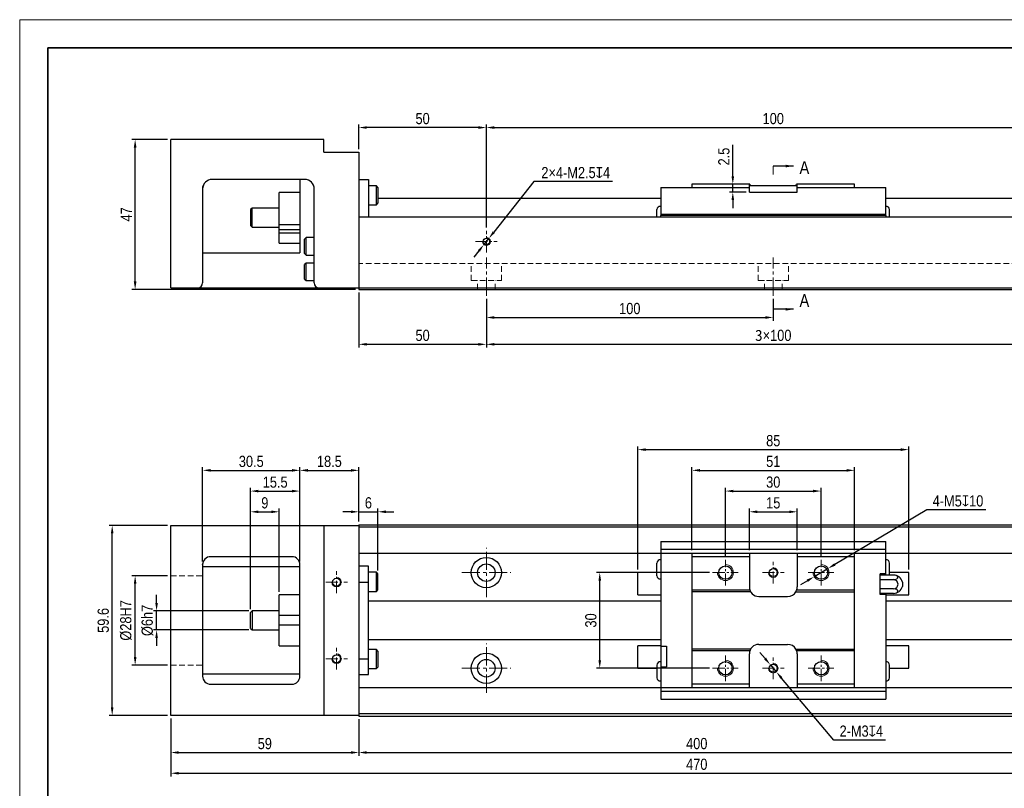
# Model space of a CAD drawing. Header units: millimetres. Extents: x 100 to 3612, y -424 to 856.
# Tile 26 of 45: x 1891 to 2200, y -293 to -52. Entities that reach past the tile are written whole.
import ezdxf

# ---------------------------------------------------------------- set-up
doc = ezdxf.new("R2010")
doc.units = ezdxf.units.MM
doc.linetypes.add('CENTER2', pattern=[28.575, 19.05, -3.175, 3.175, -3.175])
doc.linetypes.add('DASHED', pattern=[19.05, 12.7, -6.35])
doc.layers.get('Defpoints').update_dxf_attribs({"lineweight": 13})
for name, color, linetype, lineweight in [('小粗', 7, 'Continuous', 25), ('标注', 3, 'Continuous', 13), ('点划线', 1, 'CENTER2', 13), ('粗线', 7, 'Continuous', 35), ('细线', 7, 'Continuous', 13), ('虚线', 253, 'DASHED', 13)]:
    doc.layers.add(name, color=color, linetype=linetype, lineweight=lineweight)
doc.styles.add('3.5', font='ARIALN.TTF', dxfattribs={"height": 3.5})
doc.styles.add('7', font='ARIALN.TTF', dxfattribs={"height": 7})
doc.dimstyles.new('A4—对齐', dxfattribs={"dimtxt": 3.5, "dimasz": 2.5, "dimexe": 1, "dimexo": 1, "dimgap": 1, "dimtad": 1, "dimdec": 1, "dimzin": 9, "dimdsep": 46, "dimtxsty": '3.5', "dimcen": 2.5, "dimadec": 0, "dimazin": 0, "dimtm": 1e-09, "dimtfac": 1, "dimtdec": 1, "dimtmove": 0, "dimatfit": 3, "dimfxl": 0, "dimtolj": 1, "dimarcsym": 0})
doc.dimstyles.new('A4—水平', dxfattribs={"dimtxt": 3.5, "dimasz": 2.5, "dimexe": 2, "dimexo": 1, "dimgap": 1, "dimtad": 1, "dimtih": 1, "dimtoh": 1, "dimdec": 1, "dimzin": 12, "dimdsep": 46, "dimtxsty": '3.5', "dimcen": 2.5, "dimadec": 0, "dimazin": 0, "dimtm": 1e-09, "dimtfac": 1, "dimtdec": 1, "dimtmove": 0, "dimatfit": 3, "dimfxl": 0, "dimtolj": 1, "dimarcsym": 0})

# ---------------------------------------------------------------- blocks, each defined once
blk = doc.blocks.new('A4图框')
at = {"layer": '粗线'}
blk.add_lwpolyline([(5, 205), (292, 205), (292, 5), (5, 5)], close=True, dxfattribs=at)
at = {"layer": '细线'}
blk.add_lwpolyline([(0, 210), (297, 210), (297, 0), (0, 0)], close=True, dxfattribs=at)
blk = doc.blocks.new('*D744')
at = {"layer": 'Defpoints', "color": 0, "transparency": 16777216}
for p in [(1927.57, -89.14), (1938.75, -89.14), (1997.75, -136.14)]:
    blk.add_point(p, dxfattribs=at)
at = {"layer": '标注', "color": 0, "lineweight": -2, "transparency": 16777216}
for p, q in [((1937.75, -89.14), (1926.57, -89.14)), ((1927.57, -133.64), (1927.57, -91.64)), ((1996.75, -136.14), (1926.57, -136.14))]:
    blk.add_line(p, q, dxfattribs=at)
at = {"layer": '标注', "color": 0, "transparency": 16777216}
for points in [[(1927.15, -91.64), (1927.99, -91.64), (1927.57, -89.14)], [(1927.15, -133.64), (1927.99, -133.64), (1927.57, -136.14)]]:
    blk.add_solid(points, dxfattribs=at)
at = {"layer": '标注', "color": 0, "transparency": 16777216, "insert": (1924.82, -112.64), "char_height": 3.5, "attachment_point": 5, "rotation": 90, "style": '3.5'}
blk.add_mtext('\\A1;47', dxfattribs=at)
blk = doc.blocks.new('*D745')
at = {"layer": 'Defpoints', "color": 0, "transparency": 16777216}
for p in [(1997.75, -85.38), (1997.75, -93.14), (2037.75, -117.73)]:
    blk.add_point(p, dxfattribs=at)
at = {"layer": '标注', "color": 0, "lineweight": -2, "transparency": 16777216}
for p, q in [((1997.75, -92.14), (1997.75, -84.38)), ((2035.25, -85.38), (2000.25, -85.38)), ((2037.75, -116.73), (2037.75, -84.38))]:
    blk.add_line(p, q, dxfattribs=at)
at = {"layer": '标注', "color": 0, "transparency": 16777216}
for points in [[(2000.25, -84.97), (2000.25, -85.8), (1997.75, -85.38)], [(2035.25, -84.97), (2035.25, -85.8), (2037.75, -85.38)]]:
    blk.add_solid(points, dxfattribs=at)
at = {"layer": '标注', "color": 0, "transparency": 16777216, "insert": (2017.75, -82.59), "char_height": 3.5, "width": 11.7879, "attachment_point": 5, "style": '3.5'}
blk.add_mtext('\\A1;50', dxfattribs=at)
blk = doc.blocks.new('*D746')
at = {"layer": 'Defpoints', "color": 0, "transparency": 16777216}
for p in [(2217.75, -85.38), (2037.75, -117.73), (2217.75, -117.73)]:
    blk.add_point(p, dxfattribs=at)
at = {"layer": '标注', "color": 0, "lineweight": -2, "transparency": 16777216}
for p, q in [((2037.75, -116.73), (2037.75, -84.38)), ((2040.25, -85.38), (2215.25, -85.38)), ((2217.75, -116.73), (2217.75, -84.38))]:
    blk.add_line(p, q, dxfattribs=at)
at = {"layer": '标注', "color": 0, "transparency": 16777216}
for points in [[(2040.25, -84.97), (2040.25, -85.8), (2037.75, -85.38)], [(2215.25, -84.97), (2215.25, -85.8), (2217.75, -85.38)]]:
    blk.add_solid(points, dxfattribs=at)
at = {"layer": '标注', "color": 0, "transparency": 16777216, "insert": (2127.75, -82.59), "char_height": 3.5, "width": 18.6714, "attachment_point": 5, "style": '3.5'}
blk.add_mtext('\\A1;100', dxfattribs=at)
blk = doc.blocks.new('*D747')
at = {"layer": 'Defpoints', "color": 0, "transparency": 16777216}
for p in [(1997.75, -136.14), (2037.75, -138.14), (2037.75, -153.38)]:
    blk.add_point(p, dxfattribs=at)
at = {"layer": '标注', "color": 0, "lineweight": -2, "transparency": 16777216}
for p, q in [((1997.75, -137.14), (1997.75, -154.38)), ((2037.75, -139.14), (2037.75, -154.38)), ((2000.25, -153.38), (2035.25, -153.38))]:
    blk.add_line(p, q, dxfattribs=at)
at = {"layer": '标注', "color": 0, "transparency": 16777216}
for points in [[(2000.25, -152.96), (2000.25, -153.79), (1997.75, -153.38)], [(2035.25, -152.96), (2035.25, -153.79), (2037.75, -153.38)]]:
    blk.add_solid(points, dxfattribs=at)
at = {"layer": '标注', "color": 0, "transparency": 16777216, "insert": (2017.75, -150.59), "char_height": 3.5, "width": 10.0032, "attachment_point": 5, "style": '3.5'}
blk.add_mtext('\\A1;50', dxfattribs=at)
blk = doc.blocks.new('*D748')
at = {"layer": 'Defpoints', "color": 0, "transparency": 16777216}
for p in [(2037.75, -138.14), (2127.75, -138.14), (2127.75, -144.96)]:
    blk.add_point(p, dxfattribs=at)
at = {"layer": '标注', "color": 0, "lineweight": -2, "transparency": 16777216}
for p, q in [((2037.75, -139.14), (2037.75, -145.96)), ((2127.75, -139.14), (2127.75, -145.96)), ((2040.25, -144.96), (2125.25, -144.96))]:
    blk.add_line(p, q, dxfattribs=at)
at = {"layer": '标注', "color": 0, "transparency": 16777216}
for points in [[(2040.25, -144.54), (2040.25, -145.38), (2037.75, -144.96)], [(2125.25, -144.54), (2125.25, -145.38), (2127.75, -144.96)]]:
    blk.add_solid(points, dxfattribs=at)
at = {"layer": '标注', "color": 0, "transparency": 16777216, "insert": (2082.75, -142.17), "char_height": 3.5, "width": 11.0802, "attachment_point": 5, "style": '3.5'}
blk.add_mtext('\\A1;100', dxfattribs=at)
blk = doc.blocks.new('*D749')
at = {"layer": 'Defpoints', "color": 0, "transparency": 16777216}
for p in [(2037.75, -138.14), (2217.75, -138.14), (2217.75, -153.38)]:
    blk.add_point(p, dxfattribs=at)
at = {"layer": '标注', "color": 0, "lineweight": -2, "transparency": 16777216}
for p, q in [((2037.75, -139.14), (2037.75, -154.38)), ((2217.75, -139.14), (2217.75, -154.38)), ((2040.25, -153.38), (2215.25, -153.38))]:
    blk.add_line(p, q, dxfattribs=at)
at = {"layer": '标注', "color": 0, "transparency": 16777216}
for points in [[(2040.25, -152.96), (2040.25, -153.79), (2037.75, -153.38)], [(2215.25, -152.96), (2215.25, -153.79), (2217.75, -153.38)]]:
    blk.add_solid(points, dxfattribs=at)
at = {"layer": '标注', "color": 0, "transparency": 16777216, "insert": (2127.75, -150.59), "char_height": 3.5, "width": 20.1435, "attachment_point": 5, "style": '3.5'}
blk.add_mtext('\\A1;{\\fSimSun|b0|i0|c134|p34;3}×100', dxfattribs=at)
blk = doc.blocks.new('*D615')
at = {"layer": 'Defpoints', "color": 0, "transparency": 16777216}
for p in [(2038.52, -120.16), (2036.97, -122.12)]:
    blk.add_point(p, dxfattribs=at)
at = {"layer": '标注', "color": 0, "lineweight": -2, "transparency": 16777216}
for p, q in [((2052.66, -102.33), (2040.08, -118.2)), ((2077.36, -102.33), (2052.66, -102.33)), ((2036.97, -122.12), (2038.52, -120.16)), ((2035.42, -124.08), (2033.86, -126.04))]:
    blk.add_line(p, q, dxfattribs=at)
at = {"layer": '标注', "color": 0, "transparency": 16777216}
for points in [[(2039.75, -117.94), (2040.4, -118.46), (2038.52, -120.16)], [(2035.09, -123.82), (2035.74, -124.34), (2036.97, -122.12)]]:
    blk.add_solid(points, dxfattribs=at)
at = {"layer": '标注', "color": 0, "transparency": 16777216, "insert": (2065.79, -99.54), "char_height": 3.5, "attachment_point": 5, "style": '3.5'}
blk.add_mtext('\\A1;2×4-M2.5{\\Fgdt|c134;x}4', dxfattribs=at)
blk = doc.blocks.new('*D760')
at = {"layer": 'Defpoints', "color": 0, "transparency": 16777216}
for p in [(2003.75, -205.91), (1997.75, -209.99), (2003.75, -225.37)]:
    blk.add_point(p, dxfattribs=at)
at = {"layer": '标注', "color": 0, "lineweight": -2, "transparency": 16777216}
for p, q in [((1995.25, -205.91), (1992.75, -205.91)), ((1997.75, -208.99), (1997.75, -204.91)), ((1997.75, -205.91), (2003.75, -205.91)), ((2003.75, -224.37), (2003.75, -204.91)), ((2006.25, -205.91), (2008.75, -205.91))]:
    blk.add_line(p, q, dxfattribs=at)
at = {"layer": '标注', "color": 0, "transparency": 16777216}
for points in [[(1995.25, -205.5), (1995.25, -206.33), (1997.75, -205.91)], [(2006.25, -205.5), (2006.25, -206.33), (2003.75, -205.91)]]:
    blk.add_solid(points, dxfattribs=at)
at = {"layer": '标注', "color": 0, "transparency": 16777216, "insert": (2000.75, -203.12), "char_height": 3.5, "attachment_point": 5, "style": '3.5'}
blk.add_mtext('\\A1;6', dxfattribs=at)
blk = doc.blocks.new('*D761')
at = {"layer": 'Defpoints', "color": 0, "transparency": 16777216}
for p in [(1934.3, -236.99), (1964.25, -236.99), (1964.25, -242.99)]:
    blk.add_point(p, dxfattribs=at)
at = {"layer": '标注', "color": 0, "lineweight": -2, "transparency": 16777216}
for p, q in [((1934.3, -234.49), (1934.3, -231.99)), ((1963.25, -236.99), (1933.3, -236.99)), ((1934.3, -242.99), (1934.3, -236.99)), ((1963.25, -242.99), (1933.3, -242.99)), ((1934.3, -245.49), (1934.3, -247.99))]:
    blk.add_line(p, q, dxfattribs=at)
at = {"layer": '标注', "color": 0, "transparency": 16777216}
for points in [[(1933.88, -234.49), (1934.71, -234.49), (1934.3, -236.99)], [(1933.88, -245.49), (1934.71, -245.49), (1934.3, -242.99)]]:
    blk.add_solid(points, dxfattribs=at)
at = {"layer": '标注', "color": 0, "transparency": 16777216, "insert": (1931.41, -239.99), "char_height": 3.5, "attachment_point": 5, "rotation": 90, "style": '3.5'}
blk.add_mtext('\\A1;%%C6h7', dxfattribs=at)
blk = doc.blocks.new('*D762')
at = {"layer": 'Defpoints', "color": 0, "transparency": 16777216}
for p in [(1927.57, -225.99), (1938.75, -225.99), (1938.75, -253.99)]:
    blk.add_point(p, dxfattribs=at)
at = {"layer": '标注', "color": 0, "lineweight": -2, "transparency": 16777216}
for p, q in [((1937.75, -225.99), (1926.57, -225.99)), ((1927.57, -251.49), (1927.57, -228.49)), ((1937.75, -253.99), (1926.57, -253.99))]:
    blk.add_line(p, q, dxfattribs=at)
at = {"layer": '标注', "color": 0, "transparency": 16777216}
for points in [[(1927.16, -228.49), (1927.99, -228.49), (1927.57, -225.99)], [(1927.16, -251.49), (1927.99, -251.49), (1927.57, -253.99)]]:
    blk.add_solid(points, dxfattribs=at)
at = {"layer": '标注', "color": 0, "transparency": 16777216, "insert": (1924.69, -239.99), "char_height": 3.5, "attachment_point": 5, "rotation": 90, "style": '3.5'}
blk.add_mtext('\\A1;%%C28H7', dxfattribs=at)
blk = doc.blocks.new('*D763')
at = {"layer": 'Defpoints', "color": 0, "transparency": 16777216}
for p in [(1920.37, -210.19), (1938.75, -210.19), (1938.75, -269.79)]:
    blk.add_point(p, dxfattribs=at)
at = {"layer": '标注', "color": 0, "lineweight": -2, "transparency": 16777216}
for p, q in [((1937.75, -210.19), (1919.37, -210.19)), ((1920.37, -267.29), (1920.37, -212.69)), ((1937.75, -269.79), (1919.37, -269.79))]:
    blk.add_line(p, q, dxfattribs=at)
at = {"layer": '标注', "color": 0, "transparency": 16777216}
for points in [[(1919.95, -212.69), (1920.78, -212.69), (1920.37, -210.19)], [(1919.95, -267.29), (1920.78, -267.29), (1920.37, -269.79)]]:
    blk.add_solid(points, dxfattribs=at)
at = {"layer": '标注', "color": 0, "transparency": 16777216, "insert": (1917.58, -239.99), "char_height": 3.5, "attachment_point": 5, "rotation": 90, "style": '3.5'}
blk.add_mtext('\\A1;59.6', dxfattribs=at)
blk = doc.blocks.new('*D764')
at = {"layer": 'Defpoints', "color": 0, "transparency": 16777216}
for p in [(1938.75, -269.79), (1997.75, -269.99), (1997.75, -281.43)]:
    blk.add_point(p, dxfattribs=at)
at = {"layer": '标注', "color": 0, "lineweight": -2, "transparency": 16777216}
for p, q in [((1938.75, -270.79), (1938.75, -282.43)), ((1997.75, -270.99), (1997.75, -282.43)), ((1941.25, -281.43), (1995.25, -281.43))]:
    blk.add_line(p, q, dxfattribs=at)
at = {"layer": '标注', "color": 0, "transparency": 16777216}
for points in [[(1941.25, -281.01), (1941.25, -281.85), (1938.75, -281.43)], [(1995.25, -281.01), (1995.25, -281.85), (1997.75, -281.43)]]:
    blk.add_solid(points, dxfattribs=at)
at = {"layer": '标注', "color": 0, "transparency": 16777216, "insert": (1968.25, -278.64), "char_height": 3.5, "attachment_point": 5, "style": '3.5'}
blk.add_mtext('\\A1;59', dxfattribs=at)
blk = doc.blocks.new('*D765')
at = {"layer": 'Defpoints', "color": 0, "transparency": 16777216}
for p in [(1938.75, -269.79), (2268.75, -269.29), (2268.75, -287.93)]:
    blk.add_point(p, dxfattribs=at)
at = {"layer": '标注', "color": 0, "lineweight": -2, "transparency": 16777216}
for p, q in [((1938.75, -270.79), (1938.75, -288.93)), ((2268.75, -270.29), (2268.75, -288.93)), ((1941.25, -287.93), (2266.25, -287.93))]:
    blk.add_line(p, q, dxfattribs=at)
at = {"layer": '标注', "color": 0, "transparency": 16777216}
for points in [[(1941.25, -287.51), (1941.25, -288.35), (1938.75, -287.93)], [(2266.25, -287.51), (2266.25, -288.35), (2268.75, -287.93)]]:
    blk.add_solid(points, dxfattribs=at)
at = {"layer": '标注', "color": 0, "transparency": 16777216, "insert": (2103.75, -285.14), "char_height": 3.5, "width": 25.9299, "attachment_point": 5, "style": '3.5'}
blk.add_mtext('\\A1;470', dxfattribs=at)
blk = doc.blocks.new('*D766')
at = {"layer": 'Defpoints', "color": 0, "transparency": 16777216}
for p in [(1997.75, -269.99), (2257.75, -269.99), (2257.75, -281.43)]:
    blk.add_point(p, dxfattribs=at)
at = {"layer": '标注', "color": 0, "lineweight": -2, "transparency": 16777216}
for p, q in [((1997.75, -270.99), (1997.75, -282.43)), ((2257.75, -270.99), (2257.75, -282.43)), ((2000.25, -281.43), (2255.25, -281.43))]:
    blk.add_line(p, q, dxfattribs=at)
at = {"layer": '标注', "color": 0, "transparency": 16777216}
for points in [[(2000.25, -281.01), (2000.25, -281.85), (1997.75, -281.43)], [(2255.25, -281.01), (2255.25, -281.85), (2257.75, -281.43)]]:
    blk.add_solid(points, dxfattribs=at)
at = {"layer": '标注', "color": 0, "transparency": 16777216, "insert": (2103.75, -278.64), "char_height": 3.5, "width": 18.7578, "attachment_point": 5, "style": '3.5'}
blk.add_mtext('\\A1;400', dxfattribs=at)
blk = doc.blocks.new('*D767')
at = {"layer": 'Defpoints', "color": 0, "transparency": 16777216}
for p in [(1972.75, -205.91), (1972.75, -231.99), (1963.75, -237.49)]:
    blk.add_point(p, dxfattribs=at)
at = {"layer": '标注', "color": 0, "lineweight": -2, "transparency": 16777216}
for p, q in [((1963.75, -236.49), (1963.75, -204.91)), ((1966.25, -205.91), (1970.25, -205.91)), ((1972.75, -230.99), (1972.75, -204.91))]:
    blk.add_line(p, q, dxfattribs=at)
at = {"layer": '标注', "color": 0, "transparency": 16777216}
for points in [[(1966.25, -205.5), (1966.25, -206.33), (1963.75, -205.91)], [(1970.25, -205.5), (1970.25, -206.33), (1972.75, -205.91)]]:
    blk.add_solid(points, dxfattribs=at)
at = {"layer": '标注', "color": 0, "transparency": 16777216, "insert": (1968.25, -203.12), "char_height": 3.5, "attachment_point": 5, "style": '3.5'}
blk.add_mtext('\\A1;9', dxfattribs=at)
blk = doc.blocks.new('*D768')
at = {"layer": 'Defpoints', "color": 0, "transparency": 16777216}
for p in [(1979.25, -199.41), (1979.25, -222.49), (1963.75, -237.49)]:
    blk.add_point(p, dxfattribs=at)
at = {"layer": '标注', "color": 0, "lineweight": -2, "transparency": 16777216}
for p, q in [((1963.75, -236.49), (1963.75, -198.41)), ((1966.25, -199.41), (1976.75, -199.41)), ((1979.25, -221.49), (1979.25, -198.41))]:
    blk.add_line(p, q, dxfattribs=at)
at = {"layer": '标注', "color": 0, "transparency": 16777216}
for points in [[(1966.25, -199), (1966.25, -199.83), (1963.75, -199.41)], [(1976.75, -199), (1976.75, -199.83), (1979.25, -199.41)]]:
    blk.add_solid(points, dxfattribs=at)
at = {"layer": '标注', "color": 0, "transparency": 16777216, "insert": (1971.5, -196.62), "char_height": 3.5, "attachment_point": 5, "style": '3.5'}
blk.add_mtext('\\A1;15.5', dxfattribs=at)
blk = doc.blocks.new('*D769')
at = {"layer": 'Defpoints', "color": 0, "transparency": 16777216}
for p in [(1979.25, -192.91), (1948.75, -222.49), (1979.25, -222.49)]:
    blk.add_point(p, dxfattribs=at)
at = {"layer": '标注', "color": 0, "lineweight": -2, "transparency": 16777216}
for p, q in [((1948.75, -221.49), (1948.75, -191.91)), ((1951.25, -192.91), (1976.75, -192.91)), ((1979.25, -221.49), (1979.25, -191.91))]:
    blk.add_line(p, q, dxfattribs=at)
at = {"layer": '标注', "color": 0, "transparency": 16777216}
for points in [[(1951.25, -192.5), (1951.25, -193.33), (1948.75, -192.91)], [(1976.75, -192.5), (1976.75, -193.33), (1979.25, -192.91)]]:
    blk.add_solid(points, dxfattribs=at)
at = {"layer": '标注', "color": 0, "transparency": 16777216, "insert": (1964, -190.12), "char_height": 3.5, "attachment_point": 5, "style": '3.5'}
blk.add_mtext('\\A1;30.5', dxfattribs=at)
blk = doc.blocks.new('*D770')
at = {"layer": 'Defpoints', "color": 0, "transparency": 16777216}
for p in [(1997.75, -192.91), (1997.75, -209.99), (1979.25, -222.49)]:
    blk.add_point(p, dxfattribs=at)
at = {"layer": '标注', "color": 0, "lineweight": -2, "transparency": 16777216}
for p, q in [((1979.25, -221.49), (1979.25, -191.91)), ((1981.75, -192.91), (1995.25, -192.91)), ((1997.75, -208.99), (1997.75, -191.91))]:
    blk.add_line(p, q, dxfattribs=at)
at = {"layer": '标注', "color": 0, "transparency": 16777216}
for points in [[(1981.75, -192.5), (1981.75, -193.33), (1979.25, -192.91)], [(1995.25, -192.5), (1995.25, -193.33), (1997.75, -192.91)]]:
    blk.add_solid(points, dxfattribs=at)
at = {"layer": '标注', "color": 0, "transparency": 16777216, "insert": (1988.5, -190.12), "char_height": 3.5, "attachment_point": 5, "style": '3.5'}
blk.add_mtext('\\A1;18.5', dxfattribs=at)
blk = doc.blocks.new('*D771')
at = {"layer": 'Defpoints', "color": 0, "transparency": 16777216}
for p in [(2142.75, -199.41), (2112.75, -220.94), (2142.75, -220.94)]:
    blk.add_point(p, dxfattribs=at)
at = {"layer": '标注', "color": 0, "lineweight": -2, "transparency": 16777216}
for p, q in [((2112.75, -219.94), (2112.75, -198.41)), ((2115.25, -199.41), (2140.25, -199.41)), ((2142.75, -219.94), (2142.75, -198.41))]:
    blk.add_line(p, q, dxfattribs=at)
at = {"layer": '标注', "color": 0, "transparency": 16777216}
for points in [[(2115.25, -199), (2115.25, -199.83), (2112.75, -199.41)], [(2140.25, -199), (2140.25, -199.83), (2142.75, -199.41)]]:
    blk.add_solid(points, dxfattribs=at)
at = {"layer": '标注', "color": 0, "transparency": 16777216, "insert": (2127.75, -196.62), "char_height": 3.5, "attachment_point": 5, "style": '3.5'}
blk.add_mtext('\\A1;30', dxfattribs=at)
blk = doc.blocks.new('*D772')
at = {"layer": 'Defpoints', "color": 0, "transparency": 16777216}
for p in [(2170.25, -186.41), (2085.25, -224.99), (2170.25, -224.99)]:
    blk.add_point(p, dxfattribs=at)
at = {"layer": '标注', "color": 0, "lineweight": -2, "transparency": 16777216}
for p, q in [((2085.25, -223.99), (2085.25, -185.41)), ((2087.75, -186.41), (2167.75, -186.41)), ((2170.25, -223.99), (2170.25, -185.41))]:
    blk.add_line(p, q, dxfattribs=at)
at = {"layer": '标注', "color": 0, "transparency": 16777216}
for points in [[(2087.75, -186), (2087.75, -186.83), (2085.25, -186.41)], [(2167.75, -186), (2167.75, -186.83), (2170.25, -186.41)]]:
    blk.add_solid(points, dxfattribs=at)
at = {"layer": '标注', "color": 0, "transparency": 16777216, "insert": (2127.75, -183.62), "char_height": 3.5, "attachment_point": 5, "style": '3.5'}
blk.add_mtext('\\A1;85', dxfattribs=at)
blk = doc.blocks.new('*D773')
at = {"layer": 'Defpoints', "color": 0, "transparency": 16777216}
for p in [(2115.06, -103.14), (2120.25, -103.14), (2120.25, -105.64)]:
    blk.add_point(p, dxfattribs=at)
at = {"layer": '标注', "color": 0, "lineweight": -2, "transparency": 16777216}
for p, q in [((2115.06, -100.64), (2115.06, -90.84)), ((2119.25, -103.14), (2114.06, -103.14)), ((2115.06, -105.64), (2115.06, -103.14)), ((2119.25, -105.64), (2114.06, -105.64)), ((2115.06, -108.14), (2115.06, -110.64))]:
    blk.add_line(p, q, dxfattribs=at)
at = {"layer": '标注', "color": 0, "transparency": 16777216}
for points in [[(2114.64, -100.64), (2115.48, -100.64), (2115.06, -103.14)], [(2114.64, -108.14), (2115.48, -108.14), (2115.06, -105.64)]]:
    blk.add_solid(points, dxfattribs=at)
at = {"layer": '标注', "color": 0, "transparency": 16777216, "insert": (2112.27, -94.49), "char_height": 3.5, "attachment_point": 5, "rotation": 90, "style": '3.5'}
blk.add_mtext('\\A1;2.5', dxfattribs=at)
blk = doc.blocks.new('*D774')
at = {"layer": 'Defpoints', "color": 0, "transparency": 16777216}
for p in [(2073.32, -224.99), (2108.7, -224.99), (2108.7, -254.99)]:
    blk.add_point(p, dxfattribs=at)
at = {"layer": '标注', "color": 0, "lineweight": -2, "transparency": 16777216}
for p, q in [((2107.7, -224.99), (2072.32, -224.99)), ((2073.32, -252.49), (2073.32, -227.49)), ((2107.7, -254.99), (2072.32, -254.99))]:
    blk.add_line(p, q, dxfattribs=at)
at = {"layer": '标注', "color": 0, "transparency": 16777216}
for points in [[(2072.91, -227.49), (2073.74, -227.49), (2073.32, -224.99)], [(2072.91, -252.49), (2073.74, -252.49), (2073.32, -254.99)]]:
    blk.add_solid(points, dxfattribs=at)
at = {"layer": '标注', "color": 0, "transparency": 16777216, "insert": (2070.54, -239.99), "char_height": 3.5, "attachment_point": 5, "rotation": 90, "style": '3.5'}
blk.add_mtext('\\A1;30', dxfattribs=at)
blk = doc.blocks.new('*D775')
at = {"layer": 'Defpoints', "color": 0, "transparency": 16777216}
for p in [(2135.25, -205.91), (2120.25, -218.99), (2135.25, -218.99)]:
    blk.add_point(p, dxfattribs=at)
at = {"layer": '标注', "color": 0, "lineweight": -2, "transparency": 16777216}
for p, q in [((2120.25, -217.99), (2120.25, -204.91)), ((2122.75, -205.91), (2132.75, -205.91)), ((2135.25, -217.99), (2135.25, -204.91))]:
    blk.add_line(p, q, dxfattribs=at)
at = {"layer": '标注', "color": 0, "transparency": 16777216}
for points in [[(2122.75, -205.5), (2122.75, -206.33), (2120.25, -205.91)], [(2132.75, -205.5), (2132.75, -206.33), (2135.25, -205.91)]]:
    blk.add_solid(points, dxfattribs=at)
at = {"layer": '标注', "color": 0, "transparency": 16777216, "insert": (2127.75, -203.12), "char_height": 3.5, "attachment_point": 5, "style": '3.5'}
blk.add_mtext('\\A1;15', dxfattribs=at)
blk = doc.blocks.new('*D776')
at = {"layer": 'Defpoints', "color": 0, "transparency": 16777216}
for p in [(2153.25, -192.91), (2102.25, -218.99), (2153.25, -218.99)]:
    blk.add_point(p, dxfattribs=at)
at = {"layer": '标注', "color": 0, "lineweight": -2, "transparency": 16777216}
for p, q in [((2102.25, -217.99), (2102.25, -191.91)), ((2104.75, -192.91), (2150.75, -192.91)), ((2153.25, -217.99), (2153.25, -191.91))]:
    blk.add_line(p, q, dxfattribs=at)
at = {"layer": '标注', "color": 0, "transparency": 16777216}
for points in [[(2104.75, -192.5), (2104.75, -193.33), (2102.25, -192.91)], [(2150.75, -192.5), (2150.75, -193.33), (2153.25, -192.91)]]:
    blk.add_solid(points, dxfattribs=at)
at = {"layer": '标注', "color": 0, "transparency": 16777216, "insert": (2127.75, -190.12), "char_height": 3.5, "attachment_point": 5, "style": '3.5'}
blk.add_mtext('\\A1;51', dxfattribs=at)
blk = doc.blocks.new('*D777')
at = {"layer": 'Defpoints', "color": 0, "transparency": 16777216}
for p in [(2144.9, -223.72), (2140.6, -226.26)]:
    blk.add_point(p, dxfattribs=at)
at = {"layer": '标注', "color": 0, "lineweight": -2, "transparency": 16777216}
for p, q in [((2175.96, -205.31), (2147.05, -222.44)), ((2194.47, -205.31), (2175.96, -205.31)), ((2140.6, -226.26), (2144.9, -223.72)), ((2138.45, -227.54), (2136.3, -228.81))]:
    blk.add_line(p, q, dxfattribs=at)
at = {"layer": '标注', "color": 0, "transparency": 16777216}
for points in [[(2146.84, -222.08), (2147.26, -222.8), (2144.9, -223.72)], [(2138.23, -227.18), (2138.66, -227.9), (2140.6, -226.26)]]:
    blk.add_solid(points, dxfattribs=at)
at = {"layer": '标注', "color": 0, "transparency": 16777216, "insert": (2185.71, -202.52), "char_height": 3.5, "attachment_point": 5, "style": '3.5'}
blk.add_mtext('\\A1;4-M5{\\Fgdt|c134;x}10', dxfattribs=at)
blk = doc.blocks.new('*D778')
at = {"layer": 'Defpoints', "color": 0, "transparency": 16777216}
for p in [(2126.78, -253.84), (2128.71, -256.14)]:
    blk.add_point(p, dxfattribs=at)
at = {"layer": '标注', "color": 0, "lineweight": -2, "transparency": 16777216}
for p, q in [((2125.17, -251.93), (2123.56, -250.02)), ((2126.78, -253.84), (2128.71, -256.14)), ((2146.73, -277.52), (2130.33, -258.05)), ((2162.99, -277.52), (2146.73, -277.52))]:
    blk.add_line(p, q, dxfattribs=at)
at = {"layer": '标注', "color": 0, "transparency": 16777216}
for points in [[(2125.49, -251.66), (2124.85, -252.2), (2126.78, -253.84)], [(2130.64, -257.78), (2130.01, -258.32), (2128.71, -256.14)]]:
    blk.add_solid(points, dxfattribs=at)
at = {"layer": '标注', "color": 0, "transparency": 16777216, "insert": (2155.38, -274.73), "char_height": 3.5, "attachment_point": 5, "style": '3.5'}
blk.add_mtext('\\A1;2-M3{\\Fgdt|c134;x}4', dxfattribs=at)

msp = doc.modelspace()

# ---------------------------------------------------------------- linework, layer by layer
at = {"layer": '小粗'}
for p, q in [((1986.75, -89.14), (1938.75, -89.14)), ((1938.75, -135.64), (1938.75, -89.14)), ((1986.75, -93.14), (1986.75, -89.14)), ((1986.75, -93.14), (1997.75, -93.14)), ((1997.75, -93.14), (1997.75, -136.14)), ((1980.75, -101.64), (1951.75, -101.64)), ((1979.25, -101.64), (1979.25, -124.64)), ((1997.75, -101.64), (2000.75, -101.64)), ((2000.75, -101.64), (2000.75, -113.34)), ((1948.75, -104.64), (1948.75, -134.14)), ((1983.75, -134.14), (1983.75, -104.64)), ((2003.25, -103.64), (2000.75, -103.64)), ((2003.75, -104.14), (2003.25, -103.64)), ((2003.25, -109.64), (2003.25, -103.64)), ((2003.75, -104.14), (2003.75, -109.14)), ((2092.45, -104.14), (2120.25, -104.14)), ((2092.45, -104.14), (2092.45, -112.94)), ((2120.42, -103.14), (2102.25, -103.14)), ((2102.25, -103.14), (2102.25, -104.14)), ((2120.25, -105.64), (2120.25, -103.14)), ((2134.85, -103.64), (2120.65, -103.64)), ((2153.25, -103.14), (2135.08, -103.14)), ((2135.25, -105.64), (2135.25, -103.14)), ((2135.25, -104.14), (2163.05, -104.14)), ((2153.25, -104.14), (2153.25, -103.14)), ((2163.05, -112.94), (2163.05, -104.14)), ((1972.75, -115.85), (1972.75, -105.78)), ((1979.25, -105.78), (1972.75, -105.78)), ((2092.45, -107.64), (2003.75, -107.64)), ((2120.25, -105.64), (2135.25, -105.64)), ((2257.75, -107.64), (2163.05, -107.64)), ((1964.25, -110.64), (1963.75, -111.14)), ((1963.75, -111.14), (1963.75, -116.14)), ((1972.75, -110.64), (1964.25, -110.64)), ((1964.25, -116.64), (1964.25, -110.64)), ((2000.75, -109.64), (2003.25, -109.64)), ((2003.25, -109.64), (2003.75, -109.14)), ((2091.25, -113.34), (2091.25, -111.14)), ((2164.25, -113.34), (2164.25, -111.14)), ((1997.75, -113.34), (2257.75, -113.34)), ((2163.05, -112.66), (2092.45, -112.66)), ((2092.45, -113.34), (2092.45, -112.94)), ((2163.05, -112.94), (2092.45, -112.94)), ((2163.05, -112.94), (2163.05, -113.34)), ((1963.75, -116.14), (1964.25, -116.64)), ((1964.25, -116.64), (1972.75, -116.64)), ((1972.75, -121.64), (1972.75, -115.85)), ((1979.25, -115.85), (1972.75, -115.85)), ((1972.75, -117.31), (1979.25, -117.31)), ((1979.25, -118.53), (1972.75, -118.53)), ((1981.25, -119.89), (1980.75, -120.39)), ((1980.75, -124.89), (1980.75, -120.39)), ((1983.75, -119.89), (1981.25, -119.89)), ((1981.25, -125.39), (1981.25, -119.89)), ((1972.75, -121.64), (1979.25, -121.64)), ((1948.75, -124.64), (1979.25, -124.64)), ((1980.75, -124.89), (1981.25, -125.39)), ((1981.25, -125.39), (1983.75, -125.39)), ((1981.25, -127.89), (1980.75, -128.39)), ((1980.75, -132.89), (1980.75, -128.39)), ((1983.75, -127.89), (1981.25, -127.89)), ((1981.25, -133.39), (1981.25, -127.89)), ((1938.75, -135.64), (2268.75, -135.64)), ((1980.75, -132.89), (1981.25, -133.39)), ((1981.25, -133.39), (1983.75, -133.39)), ((1997.75, -136.14), (2257.75, -136.14)), ((1997.75, -209.99), (2257.75, -209.99)), ((1997.75, -209.99), (1997.75, -269.99)), ((1938.75, -269.79), (1938.75, -210.19)), ((1938.75, -210.19), (1997.75, -210.19)), ((1986.75, -210.19), (1986.75, -269.79)), ((1997.75, -210.64), (2257.75, -210.64)), ((2092.45, -215.27), (2092.45, -264.71)), ((2092.45, -215.27), (2163.05, -215.27)), ((2163.05, -225.75), (2163.05, -215.27)), ((2257.75, -218.99), (1997.75, -218.99)), ((2163.05, -217.76), (2092.45, -217.76)), ((2102.25, -218.99), (2102.25, -260.99)), ((2120.25, -218.99), (2120.25, -229.49)), ((2135.25, -218.99), (2135.25, -229.49)), ((2153.25, -260.99), (2153.25, -218.99)), ((1976.75, -219.99), (1951.25, -219.99)), ((2091.25, -225.99), (2091.25, -221.99)), ((2120.25, -219.99), (2102.25, -219.99)), ((2153.25, -219.99), (2135.25, -219.99)), ((2164.25, -225.75), (2164.25, -221.99)), ((1948.75, -222.49), (1948.75, -257.49)), ((1979.25, -223.19), (1948.75, -223.19)), ((1979.25, -257.49), (1979.25, -222.49)), ((2000.75, -222.99), (1997.75, -222.99)), ((2000.75, -256.99), (2000.75, -222.99)), ((2003.25, -224.87), (2000.75, -224.87)), ((2003.75, -225.37), (2003.25, -224.87)), ((2003.25, -230.87), (2003.25, -224.87)), ((2003.75, -230.37), (2003.75, -225.37)), ((2091.25, -224.99), (2085.25, -224.99)), ((2085.25, -231.99), (2085.25, -224.99)), ((2161.25, -231.89), (2161.25, -225.39)), ((2163.05, -225.39), (2161.25, -225.39)), ((2170.25, -224.99), (2164.25, -224.99)), ((2170.25, -231.99), (2170.25, -224.99)), ((1997.75, -227.95), (2000.75, -227.95)), ((2165.45, -225.75), (2161.25, -225.75)), ((2161.25, -227.2), (2165.45, -227.2)), ((2168.25, -227.94), (2168.25, -229.34)), ((2000.75, -230.87), (2003.25, -230.87)), ((2003.25, -230.87), (2003.75, -230.37)), ((2120.42, -230.49), (2102.25, -230.49)), ((2120.65, -230.99), (2102.25, -230.99)), ((2134.85, -230.99), (2153.25, -230.99)), ((2153.25, -230.49), (2135.08, -230.49)), ((2165.45, -230.08), (2161.25, -230.08)), ((2165.45, -231.53), (2161.25, -231.53)), ((2163.05, -231.53), (2163.05, -264.71)), ((1979.25, -231.99), (1972.75, -231.99)), ((1972.75, -247.99), (1972.75, -231.99)), ((2092.45, -233.99), (2000.75, -233.99)), ((2085.25, -231.99), (2092.45, -231.99)), ((2123.25, -232.49), (2132.25, -232.49)), ((2163.05, -231.89), (2161.25, -231.89)), ((2163.05, -231.99), (2170.25, -231.99)), ((2257.75, -233.99), (2163.05, -233.99)), ((1964.25, -236.99), (1963.75, -237.49)), ((1963.75, -242.49), (1963.75, -237.49)), ((1972.75, -236.99), (1964.25, -236.99)), ((1964.25, -236.99), (1964.25, -242.99)), ((1979.25, -238.49), (1972.75, -238.49)), ((1963.75, -242.49), (1964.25, -242.99)), ((1964.25, -242.99), (1972.75, -242.99)), ((1979.25, -241.49), (1972.75, -241.49)), ((2000.75, -245.99), (2092.45, -245.99)), ((2163.05, -245.99), (2257.75, -245.99)), ((1972.75, -247.99), (1979.25, -247.99)), ((2003.25, -249.11), (2000.75, -249.11)), ((2003.75, -249.61), (2003.25, -249.11)), ((2003.25, -255.11), (2003.25, -249.11)), ((2003.75, -249.61), (2003.75, -254.61)), ((2092.45, -247.99), (2085.25, -247.99)), ((2085.25, -254.99), (2085.25, -247.99)), ((2092.45, -248.09), (2094.25, -248.09)), ((2094.25, -248.09), (2094.25, -254.59)), ((2120.65, -248.99), (2102.25, -248.99)), ((2120.42, -249.49), (2102.25, -249.49)), ((2123.25, -247.49), (2132.25, -247.49)), ((2134.85, -248.99), (2153.25, -248.99)), ((2153.25, -249.49), (2135.08, -249.49)), ((2170.25, -247.99), (2163.05, -247.99)), ((2170.25, -254.99), (2170.25, -247.99)), ((1997.75, -252.03), (2000.75, -252.03)), ((2120.25, -260.99), (2120.25, -250.49)), ((2135.25, -250.49), (2135.25, -260.99)), ((2000.75, -255.11), (2003.25, -255.11)), ((2003.25, -255.11), (2003.75, -254.61)), ((2085.25, -254.99), (2091.25, -254.99)), ((2091.25, -253.99), (2091.25, -257.99)), ((2092.45, -254.59), (2094.25, -254.59)), ((2164.25, -257.99), (2164.25, -253.99)), ((2164.25, -254.99), (2170.25, -254.99)), ((1948.75, -256.79), (1979.25, -256.79)), ((1997.75, -256.99), (2000.75, -256.99)), ((1951.25, -259.99), (1976.75, -259.99)), ((1997.75, -260.99), (2257.75, -260.99)), ((2092.45, -262.22), (2163.05, -262.22)), ((2120.25, -259.99), (2102.25, -259.99)), ((2153.25, -259.99), (2135.25, -259.99)), ((2092.45, -264.71), (2163.05, -264.71)), ((1997.75, -269.79), (1938.75, -269.79)), ((2257.75, -269.34), (1997.75, -269.34)), ((1997.75, -269.99), (2257.75, -269.99))]:
    msp.add_line(p, q, dxfattribs=at)
for centre, radius in [((2037.75, -121.14), 1.02), ((2037.75, -224.99), 4.75), ((2037.75, -224.99), 2.75), ((2112.75, -224.99), 2.1), ((2127.75, -224.99), 1.25), ((2142.75, -224.99), 2.1), ((1990.75, -227.99), 1.25), ((1990.75, -251.99), 1.25), ((2037.75, -254.99), 4.75), ((2037.75, -254.99), 2.75), ((2112.75, -254.99), 2.1), ((2142.75, -254.99), 2.1), ((2127.75, -254.99), 1.25)]:
    msp.add_circle(centre, radius, dxfattribs=at)
for centre, radius, start, end in [((1951.75, -104.64), 3, 90, 180), ((1980.75, -104.64), 3, 0, 90), ((2123.25, -102.14), 3, 199.4712, 210), ((2092.25, -111.14), 1, 78.463, 180.0001), ((2163.25, -111.14), 1, 359.9999, 101.537), ((1947.25, -134.14), 1.5, 270, 0), ((1985.25, -134.14), 1.5, 180, 270), ((1951.25, -222.49), 2.5, 90, 180), ((1976.75, -222.49), 2.5, 0, 90), ((2092.25, -221.99), 1, 78.463, 180.0001), ((2163.25, -221.99), 1, 359.9999, 101.537), ((2092.25, -225.99), 1, 179.9999, 281.537), ((2165.45, -228.64), 2.89, 14.082, 89.9713), ((2165.45, -228.64), 1.44, 270.1017, 90.0043), ((2123.25, -229.49), 3, 180, 270), ((2132.25, -229.49), 3, 270, 330), ((2132.25, -229.49), 3, 340.5288, 0), ((2165.45, -228.64), 2.89, 270, 345.918), ((2123.25, -250.49), 3, 90, 180), ((2132.25, -250.49), 3, 30, 90), ((2132.25, -250.49), 3, 0, 19.4712), ((2092.25, -253.99), 1, 78.463, 180.0001), ((2163.25, -253.99), 1, 359.9999, 101.537), ((1951.25, -257.49), 2.5, 180, 270), ((1976.75, -257.49), 2.5, 270, 0), ((2092.25, -257.99), 1, 179.9999, 281.537), ((2163.25, -257.99), 1, 258.463, 0.0001)]:
    msp.add_arc(centre, radius, start, end, dxfattribs=at)
for centre, major_axis, ratio, start_param, end_param in [((2132.25, -102.14), (-2.74, 1.21), 1, 3.034044, 3.217806), ((2165.45, -226.47), (1.44, 0), 0.5, 4.712313, 7.852981), ((2132.25, -229.49), (3, 0), 1, 5.759587, 5.943348), ((2165.45, -230.8), (-1.44, 0), 0.5, 1.570197, 4.710613), ((2132.25, -250.49), (3, 0), 1, 0.339837, 0.523599)]:
    msp.add_ellipse(centre, major_axis=major_axis, ratio=ratio, start_param=start_param, end_param=end_param, dxfattribs=at)
for points, knots in [([(1948.77, -104.28), (1948.77, -104.25), (1948.78, -104.2), (1948.79, -104.13), (1948.8, -104.1), (1948.81, -104.05), (1948.81, -104.04), (1948.82, -104.01), (1948.82, -103.99), (1948.84, -103.91), (1948.86, -103.84), (1948.88, -103.75), (1948.89, -103.73), (1948.9, -103.69), (1948.92, -103.63), (1948.94, -103.57), (1948.96, -103.53)], [0, 0, 0, 0, 0.25, 0.25, 0.375, 0.375, 0.4375, 0.4375, 0.5, 0.5, 0.75, 0.75, 0.8125, 0.8125, 0.875, 1, 1, 1, 1]), ([(1948.96, -221.48), (1948.97, -221.45), (1948.98, -221.43), (1948.99, -221.42), (1948.99, -221.42), (1948.99, -221.42), (1948.99, -221.42), (1948.99, -221.42)], [0, 0, 0, 0, 0.685618, 0.685618, 0.857023, 0.857023, 1, 1, 1, 1]), ([(1948.99, -258.56), (1948.99, -258.56), (1948.99, -258.56), (1948.99, -258.56), (1948.99, -258.56), (1948.98, -258.54), (1948.97, -258.53), (1948.96, -258.5)], [0, 0, 0, 0, 0.142582, 0.142582, 0.314065, 0.314065, 1, 1, 1, 1])]:
    msp.add_open_spline(points, degree=3, knots=knots, dxfattribs=at)
msp.add_open_spline([(1948.75, -222.49), (1948.75, -222.45), (1948.75, -222.38), (1948.76, -222.27), (1948.76, -222.2), (1948.77, -222.16)], degree=3, dxfattribs=at)
at = {"layer": '标注', "const_width": 0.3}
for points in [[(2127.75, -100.12), (2127.75, -97.46)], [(2127.75, -142.39), (2127.75, -139.73)]]:
    msp.add_lwpolyline(points, dxfattribs=at)
at = {"layer": '标注'}
for centre, radius in [((2037.75, -121.14), 1.25), ((2112.75, -224.99), 2.5), ((2127.75, -224.99), 1.5), ((2142.75, -224.99), 2.5), ((1990.75, -227.99), 1.5), ((1990.75, -251.99), 1.5), ((2112.75, -254.99), 2.5), ((2142.75, -254.99), 2.5), ((2127.75, -254.99), 1.5)]:
    msp.add_arc(centre, radius, 180, 90, dxfattribs=at)
at = {"layer": '点划线', "ltscale": 0.2}
for p, q in [((2037.75, -124.55), (2037.75, -117.73)), ((2034.34, -121.14), (2041.16, -121.14)), ((2112.75, -229.03), (2112.75, -220.94)), ((2127.75, -228.4), (2127.75, -221.58)), ((2142.75, -229.03), (2142.75, -220.94)), ((1990.75, -231.4), (1990.75, -224.58)), ((2108.7, -224.99), (2116.79, -224.99)), ((2124.34, -224.99), (2131.16, -224.99)), ((2138.7, -224.99), (2146.79, -224.99)), ((1987.34, -227.99), (1994.16, -227.99)), ((1990.75, -255.4), (1990.75, -248.58)), ((1987.34, -251.99), (1994.16, -251.99)), ((2112.75, -259.03), (2112.75, -250.94)), ((2127.75, -258.4), (2127.75, -251.58)), ((2142.75, -259.03), (2142.75, -250.94)), ((2108.7, -254.99), (2116.79, -254.99)), ((2124.34, -254.99), (2131.16, -254.99)), ((2138.7, -254.99), (2146.79, -254.99))]:
    msp.add_line(p, q, dxfattribs=at)
at = {"layer": '点划线', "ltscale": 0.3}
for p, q in [((2037.75, -138.14), (2037.75, -126.14)), ((2127.75, -138.14), (2127.75, -126.14)), ((2037.75, -232.71), (2037.75, -217.27)), ((2030.03, -224.99), (2045.46, -224.99)), ((2037.75, -262.71), (2037.75, -247.27)), ((2030.03, -254.99), (2045.46, -254.99))]:
    msp.add_line(p, q, dxfattribs=at)
at = {"layer": '虚线', "ltscale": 0.14}
for p, q in [((2257.75, -127.99), (1997.75, -127.99)), ((2033, -133.34), (2033, -127.99)), ((2042.5, -133.34), (2042.5, -128.14)), ((2123, -133.34), (2123, -127.99)), ((2132.5, -133.34), (2132.5, -128.14)), ((2033, -133.34), (2042.5, -133.34)), ((2035, -136.14), (2035, -133.34)), ((2040.5, -136.14), (2040.5, -133.34)), ((2123, -133.34), (2132.5, -133.34)), ((2125, -136.14), (2125, -133.34)), ((2130.5, -136.14), (2130.5, -133.34)), ((1938.75, -225.99), (1948.75, -225.99)), ((1938.75, -253.99), (1948.75, -253.99))]:
    msp.add_line(p, q, dxfattribs=at)

# ---------------------------------------------------------------- block references
at = {"layer": '标注', "xscale": 1.772264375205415, "yscale": 1.772264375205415, "zscale": 1.772264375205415}
msp.add_blockref('A4图框', (1891.35, -423.72), dxfattribs=at)

# ---------------------------------------------------------------- texts
at = {"layer": '标注', "char_height": 4, "attachment_point": 1, "style": '7'}
for insert in [(2135.99, -95.94), (2135.99, -137.63)]:
    msp.add_mtext_dynamic_manual_height_columns('A', width=8.7359, gutter_width=35, heights=[0], dxfattribs=dict(at, insert=insert))

# ---------------------------------------------------------------- dimensions: what is measured, and where the dimension line sits
at = {"layer": '标注'}
for base, p1, p2, text, picture, middle in [((1997.75, -85.38), (2037.75, -117.73), (1997.75, -93.14), '50', '*D745', (2017.75, -82.59)), ((2217.75, -85.38), (2037.75, -117.73), (2217.75, -117.73), '100', '*D746', (2127.75, -82.59)), ((2037.75, -153.38), (1997.75, -136.14), (2037.75, -138.14), '50', '*D747', (2017.75, -150.59)), ((2127.75, -144.96), (2037.75, -138.14), (2127.75, -138.14), '100', '*D748', (2082.75, -142.17)), ((2217.75, -153.38), (2037.75, -138.14), (2217.75, -138.14), '{\\fSimSun|b0|i0|c134|p34;3}×100', '*D749', (2127.75, -150.59))]:
    dim = msp.add_linear_dim(base=base, p1=p1, p2=p2, text=text, dimstyle='A4—对齐', dxfattribs=at)
    dim.commit()
    dim.dimension.update_dxf_attribs({"geometry": picture, "text_midpoint": middle})
for base, p1, p2, picture, middle in [((1927.57, -89.14), (1997.75, -136.14), (1938.75, -89.14), '*D744', (1924.82, -112.64)), ((2115.06, -103.14), (2120.25, -105.64), (2120.25, -103.14), '*D773', (2112.27, -94.49)), ((1920.37, -210.19), (1938.75, -269.79), (1938.75, -210.19), '*D763', (1917.58, -239.99)), ((2073.32, -224.99), (2108.7, -254.99), (2108.7, -224.99), '*D774', (2070.54, -239.99))]:
    dim = msp.add_linear_dim(base=base, p1=p1, p2=p2, angle=90, dimstyle='A4—对齐', dxfattribs=at)
    dim.commit()
    dim.dimension.update_dxf_attribs({"geometry": picture, "text_midpoint": middle})
for p1, p2, text, picture, middle in [((2036.97, -122.12), (2038.52, -120.16), '2×4-M2.5{\\Fgdt|c134;x}4', '*D615', (2065.79, -102.33)), ((2140.6, -226.26), (2144.9, -223.72), '4-M5{\\Fgdt|c134;x}10', '*D777', (2185.71, -205.31)), ((2126.78, -253.84), (2128.71, -256.14), '2-M3{\\Fgdt|c134;x}4', '*D778', (2155.38, -277.52))]:
    dim = msp.add_diameter_dim_2p(p1=p1, p2=p2, text=text, dimstyle='A4—水平', dxfattribs=at)
    dim.commit()
    dim.dimension.update_dxf_attribs({"geometry": picture, "text_midpoint": middle, "dimtype": 163})
for base, p1, p2, picture, middle in [((2170.25, -186.41), (2085.25, -224.99), (2170.25, -224.99), '*D772', (2127.75, -186.41)), ((2142.75, -199.41), (2112.75, -220.94), (2142.75, -220.94), '*D771', (2127.75, -199.41))]:
    dim = msp.add_linear_dim(base=base, p1=p1, p2=p2, dimstyle='A4—对齐', dxfattribs=at)
    dim.commit()
    dim.dimension.update_dxf_attribs({"geometry": picture, "text_midpoint": middle, "dimtype": 160})
for base, p1, p2, picture, middle in [((1979.25, -192.91), (1948.75, -222.49), (1979.25, -222.49), '*D769', (1964, -190.12)), ((1997.75, -192.91), (1979.25, -222.49), (1997.75, -209.99), '*D770', (1988.5, -190.12)), ((2153.25, -192.91), (2102.25, -218.99), (2153.25, -218.99), '*D776', (2127.75, -190.12)), ((1979.25, -199.41), (1963.75, -237.49), (1979.25, -222.49), '*D768', (1971.5, -196.62)), ((1972.75, -205.91), (1963.75, -237.49), (1972.75, -231.99), '*D767', (1968.25, -203.12)), ((2003.75, -205.91), (1997.75, -209.99), (2003.75, -225.37), '*D760', (2000.75, -203.12)), ((2135.25, -205.91), (2120.25, -218.99), (2135.25, -218.99), '*D775', (2127.75, -203.12)), ((1997.75, -281.43), (1938.75, -269.79), (1997.75, -269.99), '*D764', (1968.25, -278.64))]:
    dim = msp.add_linear_dim(base=base, p1=p1, p2=p2, dimstyle='A4—对齐', dxfattribs=at)
    dim.commit()
    dim.dimension.update_dxf_attribs({"geometry": picture, "text_midpoint": middle})
dim = msp.add_linear_dim(base=(1927.57, -225.99), p1=(1938.75, -253.99), p2=(1938.75, -225.99), angle=90, text='%%C<>H7', dimstyle='A4—对齐', dxfattribs=at)
dim.commit()
dim.dimension.update_dxf_attribs({"geometry": '*D762', "text_midpoint": (1924.69, -239.99)})
dim = msp.add_linear_dim(base=(1934.3, -236.99), p1=(1964.25, -242.99), p2=(1964.25, -236.99), angle=90, text='%%C<>h7', dimstyle='A4—对齐', dxfattribs=at)
dim.commit()
dim.dimension.update_dxf_attribs({"geometry": '*D761', "text_midpoint": (1934.3, -239.99), "dimtype": 160})
for base, p1, p2, text, picture, middle in [((2268.75, -287.93), (1938.75, -269.79), (2268.75, -269.29), '470', '*D765', (2103.75, -287.93)), ((2257.75, -281.43), (1997.75, -269.99), (2257.75, -269.99), '400', '*D766', (2103.75, -281.43))]:
    dim = msp.add_linear_dim(base=base, p1=p1, p2=p2, text=text, dimstyle='A4—对齐', dxfattribs=at)
    dim.commit()
    dim.dimension.update_dxf_attribs({"geometry": picture, "text_midpoint": middle, "dimtype": 160})

# ---------------------------------------------------------------- leaders
for points in [[(2134.14, -97.46), (2127.75, -97.46)], [(2134.14, -142.39), (2127.75, -142.39)]]:
    msp.add_leader(points, dimstyle='A4—对齐', override={"dimgap": 1, "dimtad": 0}, dxfattribs=at)

doc.saveas('drawing.dxf')
